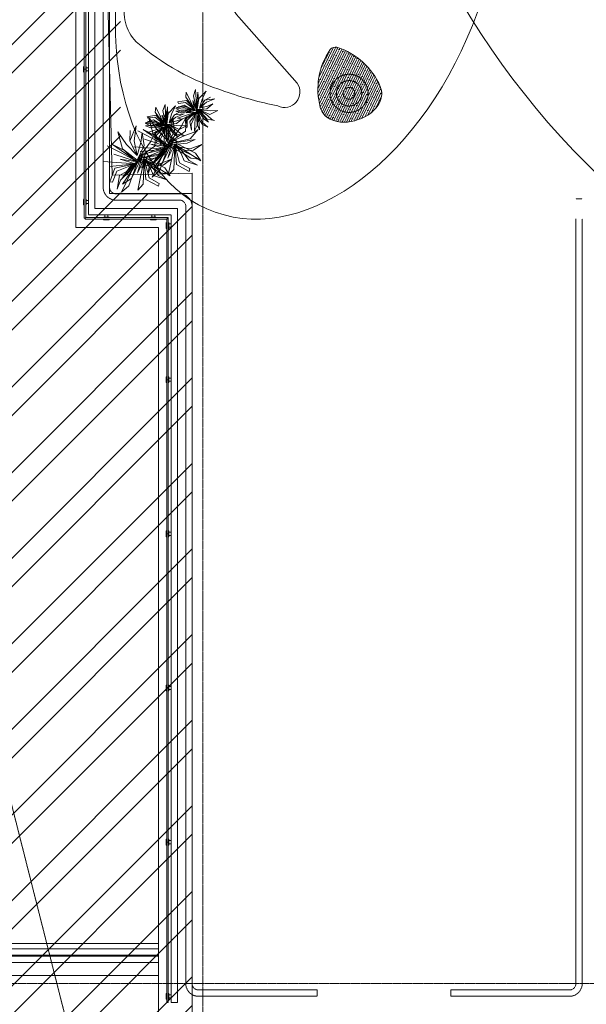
# Model space of a CAD drawing. Header units: inches. Extents: x -647532 to 3008597, y -136987 to 2557681.
# Tile 74 of 153: x 53163 to 57624, y 24399 to 32147. Entities that reach past the tile are written whole.
import ezdxf
from ezdxf import colors
from ezdxf.entities.mleader import LeaderData, LeaderLine
from ezdxf.enums import TextEntityAlignment as Align
from ezdxf.math import Vec2, Vec3

# ---------------------------------------------------------------- set-up
doc = ezdxf.new("R2010")
doc.units = ezdxf.units.IN
doc.header["$MEASUREMENT"] = 0
for name, pattern in [('a_base _85_a_base _85_WEST PTB LVL 2 - FACADE$0$DASHED', [0.75, 0.5, -0.25]), ('BIAL-IT1I-KGD-001-IN-DWG-141 LEVEL 2 - OVERALL FIRE EXIT PLAN$0$AD01D000F11$0$HIDDEN', [0.375, 0.25, -0.125]), ('CENTER', [2, 1.25, -0.25, 0.25, -0.25]), ('DASHED', [0.75, 0.5, -0.25]), ('DASHED2', [0.375, 0.25, -0.125])]:
    doc.linetypes.add(name, pattern=pattern)
for name, color, linetype, lineweight in [('ANNO-GRID', 8, 'DASHED2', 5), ('ELE', 8, 'Continuous', 5), ('FIX FURNITURE', 8, 'Continuous', 5), ('FURN', 8, 'Continuous', 5), ('FURN-HATCH', 8, 'Continuous', 5), ('HAT', 8, 'Continuous', 5), ('SLAB', 8, 'Continuous', 5), ('YD-EXTERNAL 4', 8, 'Continuous', 5), ('YD-PLANTS', 8, 'Continuous', 5)]:
    doc.layers.add(name, color=color, linetype=linetype, lineweight=lineweight)
doc.layers.add('ARCH', color=8, linetype='Continuous')
doc.layers.add('By Kitchen Equipment', color=251, linetype='Continuous')
doc.styles.add('ARIAL', font='arial.ttf')
doc.styles.add('Raar', font='arial.ttf', dxfattribs={"width": 0.8})
doc.styles.get("Standard").update_dxf_attribs({"font": 'arial.ttf'})

# ---------------------------------------------------------------- blocks, each defined once
blk = doc.blocks.new('d')
at = {"color": 0, "lineweight": 0}
for p, q in [((-44292.5, -9116.5, -311.1), (-44280.2, -9246.1, -311.1)), ((-44165.4, -9133.3, -311.1), (-44240.1, -9373.1, -311.1)), ((-44314.1, -9239.2, -311.1), (-44426.4, -9155.1, -311.1)), ((-44426.4, -9155.1, -311.1), (-44358.2, -9253.6, -311.1)), ((-44263.2, -9384.4, -311.1), (-44317.6, -9151.8, -311.1)), ((-44317.6, -9151.8, -311.1), (-44308.5, -9256.6, -311.1)), ((-44263.2, -9384.4, -311.1), (-44251.7, -9190.7, -311.1)), ((-44240.1, -9373.1, -311.1), (-44149.1, -9195, -311.1)), ((-44392.7, -9269.5, -311.1), (-44522.9, -9273.3, -311.1)), ((-44522.9, -9273.3, -311.1), (-44407.1, -9300.6, -311.1)), ((-44392.7, -9269.5, -311.1), (-44469.8, -9242.2, -311.1)), ((-44469.8, -9242.2, -311.1), (-44392.7, -9269.5, -311.1)), ((-44308.2, -9363.6, -311.1), (-44392.7, -9269.5, -311.1)), ((-44358.2, -9253.6, -311.1), (-44308.2, -9363.6, -311.1)), ((-44274.4, -9377.7, -311.1), (-44314.1, -9239.2, -311.1)), ((-44308.5, -9256.6, -311.1), (-44274, -9338.2, -311.1)), ((-44280.2, -9246.1, -311.1), (-44263.2, -9384.4, -311.1)), ((-44232.6, -9249.9, -311.1), (-44263.2, -9384.4, -311.1)), ((-44150.6, -9237.8, -311.1), (-44240.1, -9373.1, -311.1)), ((-44240.1, -9373.1, -311.1), (-44232.6, -9249.9, -311.1)), ((-44240.1, -9373.1, -311.1), (-44134, -9261.5, -311.1)), ((-44111.4, -9293.6, -311.1), (-44159.2, -9332.6, -311.1)), ((-44035.6, -9240, -311.1), (-44150.6, -9237.8, -311.1)), ((-44134, -9261.5, -311.1), (-44042.3, -9261.4, -311.1)), ((-44002.7, -9315, -311.1), (-44111.4, -9293.6, -311.1)), ((-44042.3, -9261.4, -311.1), (-44035.6, -9240, -311.1)), ((-44678, -9371.7, -311.1), (-44715, -9361.6, -311.1)), ((-44715, -9361.6, -311.1), (-44612.8, -9472.4, -311.1)), ((-44612.8, -9472.4, -311.1), (-44678, -9371.7, -311.1)), ((-44620.5, -9326.2, -311.1), (-44656.2, -9385.3, -311.1)), ((-44638.9, -9383.8, -311.1), (-44611.5, -9336.1, -311.1)), ((-44611.5, -9336.1, -311.1), (-44620.5, -9326.2, -311.1)), ((-44571.7, -9331.6, -311.1), (-44615.5, -9381.7, -311.1)), ((-44548, -9340, -311.1), (-44612.8, -9472.4, -311.1)), ((-44612.6, -9487.2, -311.1), (-44589.6, -9345.7, -311.1)), ((-44589.6, -9345.7, -311.1), (-44608.5, -9405.9, -311.1)), ((-44600.8, -9429.4, -311.1), (-44594.9, -9370.6, -311.1)), ((-44500.9, -9370.3, -311.1), (-44597.3, -9486.2, -311.1)), ((-44594.9, -9370.6, -311.1), (-44571.7, -9331.6, -311.1)), ((-44567.5, -9331.9, -311.1), (-44590.4, -9406.6, -311.1)), ((-44561.9, -9382.4, -311.1), (-44567.5, -9331.9, -311.1)), ((-44550.5, -9385.4, -311.1), (-44548, -9340, -311.1)), ((-44506, -9408.3, -311.1), (-44500.9, -9370.3, -311.1)), ((-44413.8, -9353.3, -311.1), (-44488.7, -9336.2, -311.1)), ((-44488.7, -9336.2, -311.1), (-44401.9, -9386, -311.1)), ((-44308.2, -9363.6, -311.1), (-44413.8, -9353.3, -311.1)), ((-44407.1, -9300.6, -311.1), (-44308.2, -9363.6, -311.1)), ((-44317.3, -9404.3, -311.1), (-44093.9, -9319.6, -311.1)), ((-44182.4, -9369.1, -311.1), (-44317.3, -9404.3, -311.1)), ((-44196.6, -9342.4, -311.1), (-44272.9, -9387.5, -311.1)), ((-44159.2, -9332.6, -311.1), (-44240.1, -9373.1, -311.1)), ((-44240.1, -9373.1, -311.1), (-44168.1, -9354.5, -311.1)), ((-43995.1, -9356.2, -311.1), (-44240.1, -9373.1, -311.1)), ((-44093.9, -9319.6, -311.1), (-44196.6, -9342.4, -311.1)), ((-44055.6, -9339.9, -311.1), (-44182.4, -9369.1, -311.1)), ((-44168.1, -9354.5, -311.1), (-44078.2, -9314.1, -311.1)), ((-44123.8, -9390.1, -311.1), (-44055.6, -9339.9, -311.1)), ((-44078.2, -9314.1, -311.1), (-44002.7, -9315, -311.1)), ((-44062.7, -9390.5, -311.1), (-43995.1, -9356.2, -311.1)), ((-44711, -9423.7, -311.1), (-44761.8, -9422.6, -311.1)), ((-44761.8, -9422.6, -311.1), (-44690.8, -9455.1, -311.1)), ((-44613.8, -9487.8, -311.1), (-44751, -9446.3, -311.1)), ((-44751, -9446.3, -311.1), (-44693.8, -9473, -311.1)), ((-44613.8, -9487.8, -311.1), (-44711, -9423.7, -311.1)), ((-44612.8, -9472.4, -311.1), (-44674.5, -9431.6, -311.1)), ((-44674.5, -9431.6, -311.1), (-44613.8, -9487.8, -311.1)), ((-44656.2, -9385.3, -311.1), (-44612.8, -9472.4, -311.1)), ((-44612.8, -9472.4, -311.1), (-44638.9, -9383.8, -311.1)), ((-44615.5, -9381.7, -311.1), (-44609.5, -9418.2, -311.1)), ((-44613.8, -9487.8, -311.1), (-44550.5, -9385.4, -311.1)), ((-44609.5, -9418.2, -311.1), (-44612.8, -9472.4, -311.1)), ((-44612.8, -9472.4, -311.1), (-44600.8, -9429.4, -311.1)), ((-44612.6, -9487.2, -311.1), (-44561.9, -9382.4, -311.1)), ((-44590.4, -9406.6, -311.1), (-44612.6, -9487.2, -311.1)), ((-44564.9, -9419.6, -311.1), (-44612.6, -9487.2, -311.1)), ((-44608.5, -9405.9, -311.1), (-44608, -9459.1, -311.1)), ((-44597.3, -9486.2, -311.1), (-44506, -9408.3, -311.1)), ((-44597.3, -9486.2, -311.1), (-44564.9, -9419.6, -311.1)), ((-44516.6, -9431.7, -311.1), (-44597.3, -9486.2, -311.1)), ((-44597.3, -9486.2, -311.1), (-44512.9, -9448.6, -311.1)), ((-44444.9, -9422.4, -311.1), (-44538.5, -9431.6, -311.1)), ((-44538.5, -9431.6, -311.1), (-44427.1, -9467.9, -311.1)), ((-44453.3, -9459.2, -311.1), (-44516.6, -9431.7, -311.1)), ((-44512.9, -9448.6, -311.1), (-44462, -9469.5, -311.1)), ((-44274.4, -9377.7, -311.1), (-44444.9, -9422.4, -311.1)), ((-44427.1, -9467.9, -311.1), (-44304.2, -9385.5, -311.1)), ((-44401.9, -9386, -311.1), (-44274.4, -9377.7, -311.1)), ((-44304.2, -9385.5, -311.1), (-44395.6, -9476, -311.1)), ((-44288.4, -9381.4, -311.1), (-44394.1, -9562.9, -311.1)), ((-44384.8, -9523.6, -311.1), (-44288.4, -9381.4, -311.1)), ((-44343.9, -9514.1, -311.1), (-44274.4, -9377.7, -311.1)), ((-44317.3, -9404.3, -311.1), (-44123.8, -9390.1, -311.1)), ((-44317.3, -9404.3, -311.1), (-44296.9, -9603.8, -311.1)), ((-44180, -9416.8, -311.1), (-44317.3, -9404.3, -311.1)), ((-44274.4, -9377.7, -311.1), (-44311, -9551.7, -311.1)), ((-44303.1, -9425.6, -311.1), (-44180, -9416.8, -311.1)), ((-44254.1, -9666.2, -311.1), (-44303.1, -9425.6, -311.1)), ((-44303.1, -9425.6, -311.1), (-44275.2, -9494.5, -311.1)), ((-44252.3, -9500.5, -311.1), (-44303.1, -9425.6, -311.1)), ((-44303.1, -9425.6, -311.1), (-44178.5, -9516.1, -311.1)), ((-44157.1, -9496.5, -311.1), (-44303.1, -9425.6, -311.1)), ((-44303.1, -9425.6, -311.1), (-44114.6, -9492.4, -311.1)), ((-44055.5, -9468.1, -311.1), (-44303.1, -9425.6, -311.1)), ((-44286.8, -9525.9, -311.1), (-44281.9, -9413.2, -311.1)), ((-44281.9, -9413.2, -311.1), (-44271.9, -9571.2, -311.1)), ((-44265, -9437.5, -311.1), (-44274.4, -9377.7, -311.1)), ((-44260.8, -9508.1, -311.1), (-44265, -9437.5, -311.1)), ((-44263.2, -9384.4, -311.1), (-44062.7, -9390.5, -311.1)), ((-44704.5, -9470.7, -311.1), (-44781.9, -9503.8, -311.1)), ((-44781.9, -9503.8, -311.1), (-44710.2, -9497.9, -311.1)), ((-44712.3, -9520.6, -311.1), (-44749.7, -9552.5, -311.1)), ((-44749.7, -9552.5, -311.1), (-44712.3, -9520.6, -311.1)), ((-44712.3, -9520.6, -311.1), (-44749.4, -9589.4, -311.1)), ((-44638.1, -9504.9, -311.1), (-44712.3, -9520.6, -311.1)), ((-44710.2, -9497.9, -311.1), (-44638.1, -9504.9, -311.1)), ((-44620.6, -9491.6, -311.1), (-44704.5, -9470.7, -311.1)), ((-44700.5, -9537.4, -311.1), (-44638.1, -9504.9, -311.1)), ((-44693.8, -9473, -311.1), (-44641.1, -9479.5, -311.1)), ((-44690.8, -9455.1, -311.1), (-44613.8, -9487.8, -311.1)), ((-44638.1, -9504.9, -311.1), (-44675.2, -9556.7, -311.1)), ((-44654.6, -9560.3, -311.1), (-44620.6, -9491.6, -311.1)), ((-44620.6, -9491.6, -311.1), (-44648.6, -9593.6, -311.1)), ((-44619.6, -9598, -311.1), (-44625.5, -9509.4, -311.1)), ((-44625.5, -9509.4, -311.1), (-44605.9, -9584, -311.1)), ((-44578, -9592.8, -311.1), (-44622.9, -9500, -311.1)), ((-44622.9, -9500, -311.1), (-44560.4, -9609.4, -311.1)), ((-44570.6, -9568.6, -311.1), (-44620.6, -9491.6, -311.1)), ((-44620.6, -9491.6, -311.1), (-44541.2, -9562.8, -311.1)), ((-44586.8, -9504.7, -311.1), (-44620.6, -9491.6, -311.1)), ((-44612.6, -9487.2, -311.1), (-44502.8, -9536.5, -311.1)), ((-44547.3, -9542.5, -311.1), (-44604.5, -9506.1, -311.1)), ((-44604.5, -9506.1, -311.1), (-44519.4, -9548.4, -311.1)), ((-44543.1, -9482.3, -311.1), (-44597.3, -9486.2, -311.1)), ((-44457.5, -9532.9, -311.1), (-44597.3, -9486.2, -311.1)), ((-44597.3, -9486.2, -311.1), (-44553.1, -9492.4, -311.1)), ((-44548.8, -9523.7, -311.1), (-44586.8, -9504.7, -311.1)), ((-44553.1, -9492.4, -311.1), (-44493.9, -9490.5, -311.1)), ((-44505.5, -9538.5, -311.1), (-44548.8, -9523.7, -311.1)), ((-44507.7, -9471.6, -311.1), (-44543.1, -9482.3, -311.1)), ((-44452.3, -9508.3, -311.1), (-44507.7, -9471.6, -311.1)), ((-44493.9, -9490.5, -311.1), (-44452.3, -9508.3, -311.1)), ((-44477.6, -9554.8, -311.1), (-44384.8, -9523.6, -311.1)), ((-44462, -9469.5, -311.1), (-44453.3, -9459.2, -311.1)), ((-44395.6, -9476, -311.1), (-44445.1, -9535.3, -311.1)), ((-44394.1, -9562.9, -311.1), (-44343.9, -9514.1, -311.1)), ((-44311.5, -9582.3, -311.1), (-44286.8, -9525.9, -311.1)), ((-44275.2, -9494.5, -311.1), (-44223.2, -9578.3, -311.1)), ((-44246.1, -9583.1, -311.1), (-44260.8, -9508.1, -311.1)), ((-44207.3, -9542.7, -311.1), (-44252.3, -9500.5, -311.1)), ((-44178.5, -9516.1, -311.1), (-44166.3, -9607, -311.1)), ((-44144.2, -9610.8, -311.1), (-44157.1, -9496.5, -311.1)), ((-44114.6, -9492.4, -311.1), (-44055.5, -9468.1, -311.1)), ((-44749.4, -9589.4, -311.1), (-44700.5, -9537.4, -311.1)), ((-44675.2, -9556.7, -311.1), (-44706.5, -9590.5, -311.1)), ((-44706.5, -9590.5, -311.1), (-44654.6, -9560.3, -311.1)), ((-44648.6, -9593.6, -311.1), (-44671.9, -9645, -311.1)), ((-44671.9, -9645, -311.1), (-44619.6, -9598, -311.1)), ((-44605.9, -9584, -311.1), (-44590, -9627.6, -311.1)), ((-44589.6, -9650.3, -311.1), (-44578, -9592.8, -311.1)), ((-44560.4, -9609.4, -311.1), (-44570.6, -9568.6, -311.1)), ((-44525.5, -9572.3, -311.1), (-44547.3, -9542.5, -311.1)), ((-44541.2, -9562.8, -311.1), (-44522.9, -9620.4, -311.1)), ((-44522.9, -9620.4, -311.1), (-44525.5, -9572.3, -311.1)), ((-44519.4, -9548.4, -311.1), (-44477.2, -9566.4, -311.1)), ((-44477.2, -9566.4, -311.1), (-44505.5, -9538.5, -311.1)), ((-44502.8, -9536.5, -311.1), (-44457.5, -9532.9, -311.1)), ((-44445.1, -9535.3, -311.1), (-44477.6, -9554.8, -311.1)), ((-44311, -9551.7, -311.1), (-44378.8, -9626.2, -311.1)), ((-44378.8, -9626.2, -311.1), (-44311.5, -9582.3, -311.1)), ((-44296.9, -9603.8, -311.1), (-44254.1, -9666.2, -311.1)), ((-44271.9, -9571.2, -311.1), (-44262.8, -9647, -311.1)), ((-44262.8, -9647, -311.1), (-44246.1, -9583.1, -311.1)), ((-44223.2, -9578.3, -311.1), (-44214.2, -9653.3, -311.1)), ((-44214.2, -9653.3, -311.1), (-44207.3, -9542.7, -311.1)), ((-44166.3, -9607, -311.1), (-44144.2, -9610.8, -311.1)), ((-44590, -9627.6, -311.1), (-44589.6, -9650.3, -311.1))]:
    blk.add_line(p, q, dxfattribs=at)
blk = doc.blocks.new('_TagSlot')
at = {"color": 0, "linetype": 'ByBlock', "lineweight": -2, "transparency": 16777216}
for p, q in [((-4, 4), (4, 4)), ((-4, -4), (4, -4))]:
    blk.add_line(p, q, dxfattribs=at)
for centre, start, end in [((-4, 0), 90, 270), ((4, 0), 270, 90)]:
    blk.add_arc(centre, 4, start, end, dxfattribs=at)
at = {"layer": 'FURN', "color": 0, "transparency": 16777216, "style": 'ARIAL'}
blk.add_attdef('M-01', text='', height=2.5, dxfattribs=at).set_placement((0, -1.5), align=Align.CENTER)
blk = doc.blocks.new('_DotSmall')
at = {"color": 0, "linetype": 'ByBlock', "const_width": 0.5}
blk.add_lwpolyline([(-0.0625, 0, 1), (0.0625, 0, 1)], format="xyb", close=True, dxfattribs=at)
blk = doc.blocks.new('A$C34D01525')
at = {"layer": 'HAT'}
h = blk.add_hatch(dxfattribs=at)
h.set_pattern_fill('ANSI35', color=252, scale=5)
h.set_pattern_definition([(45, (-169434.873, -306465.912), (-22.4506403, 22.4506403), []), (45, (-169412.423, -306465.912), (-22.4506403, 22.4506403), [39.6875, -7.9375, 0, -7.9375])])
edge = h.paths.add_edge_path()
edge.add_arc((150.6, -46), 547.2, 36.31412, 86.09257)
edge.add_arc((179.6, 350.2), 150, 86.8094, 134.57316)
edge.add_arc((275.1, 269), 275.1, 136.87222, 183.95497)
edge.add_arc((275.1, 231), 275.1, 176.04503, 223.12778)
edge.add_arc((179.6, 149.8), 150, 225.42684, 273.1906)
edge.add_arc((150.7, 547.8), 549, 273.89125, 323.55859)
edge.add_arc((550.7, 249.3), 50, 326.45125, 395.10813)
at = {"layer": 'ELE', "linetype": 'DASHED', "ltscale": 10}
for radius in [150, 100, 46.1]:
    blk.add_circle((218.4, 250), radius, dxfattribs=at)
at = {"layer": 'ELE'}
for centre, radius, start, end in [((179.6, 350.2), 150, 86.8094, 134.57316), ((150.6, -46), 547.2, 36.31412, 86.09257), ((275.1, 269), 275.1, 136.87222, 183.95497), ((275.1, 231), 275.1, 176.04503, 223.12778), ((550.7, 249.3), 50, 326.45125, 35.10813), ((150.7, 547.8), 549, 273.89125, 323.55859), ((179.6, 149.8), 150, 225.42684, 273.1906)]:
    blk.add_arc(centre, radius, start, end, dxfattribs=at)
blk = doc.blocks.new('ARCH')
at = {"layer": 'HAT'}
h = blk.add_hatch(dxfattribs=at)
h.set_pattern_fill('ANSI32', color=256, scale=50)
h.set_pattern_definition([(45, (76894.55, 12639.06), (-336.7596, 336.7596), []), (45, (77119.05, 12639.06), (-336.7596, 336.7596), [])])
h.paths.add_polyline_path([(54520.606, 30779.057), (54520.606, 20892.366), (50121.851, 20892.366), (50121.851, 36450.363), (53690.606, 36450.363), (53690.606, 35062.363), (53955.606, 35062.363), (53955.606, 30779.057)])
at = {"layer": 'ANNO-GRID', "linetype": 'CENTER', "ltscale": 2}
for points in [[(54605.606, 100744.751), (54605.606, 16993.064)], [(44334.09, 24562.363), (61496.404, 24562.363)]]:
    blk.add_lwpolyline(points, dxfattribs=at)
at = {"layer": 'ELE'}
for p, q in [((53870.606, 30779.057), (53870.606, 35062.363)), ((54520.606, 30779.057), (53870.606, 30779.057))]:
    blk.add_line(p, q, dxfattribs=at)
blk.add_lwpolyline([(54520.606, 20892.366), (50036.85, 20892.366), (50036.85, 36450.363), (53755.606, 36450.363), (53892.246, 30924.451), (54520.606, 30940.236)], close=True, dxfattribs=at)
at = {"layer": 'FURN'}
blk.add_lwpolyline([(54894.721, 33688.781), (54751.285, 32567.437, 0.2009905), (54908.37, 32144.487), (55347.723, 31647.348, -0.77109285), (55195.465, 31468.471, -0.03495035), (54777.396, 31582.953, -0.0996555), (54079.79, 31973.613, -0.27049329), (53998.197, 32298.146, -0.06838721), (54616.601, 33582.812, -0.08579059), (54803.884, 33760.975, -0.69101949)], format="xyb", close=True, dxfattribs=at)
blk.add_ellipse((55435.564, 32682.762), major_axis=(732.985, 2050.613), ratio=0.64873419, dxfattribs=at)
at = {"layer": 'SLAB'}
blk.add_arc((62149.088, 35534.277), 6395.916, 184.231335, 226.3283661, dxfattribs=at)
at = {"layer": 'YD-EXTERNAL 4', "linetype": 'a_base _85_a_base _85_WEST PTB LVL 2 - FACADE$0$DASHED'}
for p, q in [((50445.61, 36450.363), (54385.606, 20892.366)), ((53605.606, 30512.363), (53605.606, 35062.366)), ((53670.606, 30586.363), (53670.606, 35062.363)), ((53682.606, 30589.363), (53682.606, 35062.363)), ((53670.606, 31759.539), (53673.605, 31756.539)), ((53670.606, 31759.539), (53673.605, 31756.539)), ((53670.606, 31753.54), (53673.605, 31756.539)), ((53670.606, 31753.54), (53673.605, 31756.539)), ((53673.605, 31756.539), (53682.606, 31756.539)), ((57541.155, 30736.362), (57591.155, 30736.362)), ((57541.155, 30736.36), (57591.155, 30736.36)), ((53679.606, 30586.363), (53670.606, 30586.363)), ((53682.606, 30589.363), (53679.606, 30586.363)), ((53682.606, 30589.363), (53679.606, 30586.363)), ((53679.606, 30586.363), (53679.606, 30577.363)), ((54320.606, 30577.363), (53679.606, 30577.363)), ((54332.606, 30589.363), (53682.606, 30589.363)), ((54320.606, 30577.363), (54323.605, 30580.362)), ((54320.606, 30577.363), (54323.605, 30580.362)), ((54323.605, 30580.362), (54323.605, 30589.363)), ((54323.605, 30580.362), (54332.606, 30580.362)), ((54255.606, 30512.363), (53605.606, 30512.363))]:
    blk.add_line(p, q, dxfattribs=at)
at = {"layer": 'YD-EXTERNAL 4', "linetype": 'Continuous'}
for p, q in [((54320.606, 30577.363), (54320.606, 24412.366)), ((54332.606, 30589.363), (54332.606, 24412.366)), ((54255.606, 24262.366), (54255.606, 30512.363)), ((54320.606, 29317.452), (54323.605, 29314.453)), ((54320.606, 29317.452), (54323.605, 29314.453)), ((54320.606, 29311.453), (54323.605, 29314.453)), ((54320.606, 29311.453), (54323.605, 29314.453)), ((54323.605, 29314.453), (54332.606, 29314.453)), ((54320.606, 28104.393), (54323.605, 28101.394)), ((54320.606, 28104.393), (54323.605, 28101.394)), ((54320.606, 28098.394), (54323.605, 28101.394)), ((54320.606, 28098.394), (54323.605, 28101.394)), ((54323.605, 28101.394), (54332.606, 28101.394)), ((54320.606, 26891.334), (54323.605, 26888.335)), ((54320.606, 26891.334), (54323.605, 26888.335)), ((54320.606, 26885.335), (54323.605, 26888.335)), ((54320.606, 26885.335), (54323.605, 26888.335)), ((54323.605, 26888.335), (54332.606, 26888.335)), ((54320.606, 25678.275), (54323.605, 25675.276)), ((54320.606, 25678.275), (54323.605, 25675.276)), ((54320.606, 25672.276), (54323.605, 25675.276)), ((54320.606, 25672.276), (54323.605, 25675.276)), ((54323.605, 25675.276), (54332.606, 25675.276)), ((54255.606, 24877.215), (50445.606, 24877.215)), ((54255.606, 24837.215), (50445.606, 24837.215)), ((54255.606, 24787.215), (50445.606, 24787.215)), ((54255.606, 24777.215), (50445.606, 24777.215)), ((54255.606, 24727.215), (50445.606, 24727.215)), ((54255.606, 24627.215), (50445.606, 24627.215)), ((55505.627, 24462.366), (55505.627, 24512.366)), ((56556.133, 24462.366), (56556.133, 24512.366)), ((54332.606, 24412.366), (54320.606, 24412.366)), ((54405.606, 24412.366), (54355.606, 24412.366))]:
    blk.add_line(p, q, dxfattribs=at)
at = {"layer": 'YD-EXTERNAL 4', "linetype": 'a_base _85_a_base _85_WEST PTB LVL 2 - FACADE$0$DASHED', "flags": 128}
for points in [[(55505.627, 24462.366), (54570.606, 24462.366, -0.41421356), (54470.606, 24562.366), (54470.606, 30677.363, 0.41421356), (54420.606, 30727.363), (53920.606, 30727.363, -0.41421356), (53820.606, 30827.363), (53820.606, 34862.366, -0.41421356), (53920.606, 34962.366), (55655.606, 34962.366, 0.41421356), (55705.606, 35012.366), (55705.606, 36412.366)], [(55755.606, 36412.366), (55755.606, 35012.366, -0.41421356), (55655.606, 34912.366), (53920.606, 34912.366, 0.41421356), (53870.606, 34862.366), (53870.606, 30827.363, 0.41421356), (53920.606, 30777.363), (54420.606, 30777.363, -0.41421356), (54520.606, 30677.363), (54520.606, 24562.366, 0.41421356), (54570.606, 24512.366), (55505.627, 24512.366)], [(56556.133, 24462.366), (57491.155, 24462.366, 0.41421356), (57591.155, 24562.366), (57591.155, 30580.362)], [(56556.133, 24512.366), (57491.155, 24512.366, 0.41421356), (57541.155, 24562.366), (57541.155, 30580.362)]]:
    blk.add_lwpolyline(points, format="xyb", dxfattribs=at)
for points in [[(53705.606, 35062.363), (53705.606, 30612.363), (54355.606, 30612.363), (54355.606, 24412.366)], [(54405.606, 24412.366), (54405.606, 30662.363), (53755.606, 30662.363), (53755.606, 35062.363)], [(53670.606, 31779.039), (53665.606, 31779.039), (53665.606, 31734.039), (53670.606, 31734.039)], [(53682.606, 31734.039), (53687.606, 31734.039), (53687.606, 31779.039), (53682.606, 31779.039)], [(53687.606, 31769.039), (53705.606, 31769.039)], [(53705.606, 31744.039), (53687.606, 31744.039)], [(53670.606, 30689.714), (53665.606, 30689.714), (53665.606, 30734.714), (53670.606, 30734.714)], [(53682.606, 30734.714), (53687.606, 30734.714), (53687.606, 30689.714), (53682.606, 30689.714)], [(53705.606, 30724.714), (53687.606, 30724.714)], [(53687.606, 30699.714), (53705.606, 30699.714)], [(53832.957, 30594.363), (53832.957, 30612.363)], [(53857.957, 30612.363), (53857.957, 30594.363)], [(54203.254, 30612.363), (54203.254, 30594.363)], [(54228.254, 30594.363), (54228.254, 30612.363)], [(53867.957, 30589.363), (53867.957, 30594.363), (53822.957, 30594.363), (53822.957, 30589.363)], [(53822.957, 30577.363), (53822.957, 30572.363), (53867.957, 30572.363), (53867.957, 30577.363)], [(54193.254, 30589.363), (54193.254, 30594.363), (54238.254, 30594.363), (54238.254, 30589.363)], [(54238.254, 30577.363), (54238.254, 30572.363), (54193.254, 30572.363), (54193.254, 30577.363)], [(54337.606, 30540.012), (54355.606, 30540.012)], [(54355.606, 30515.012), (54337.606, 30515.012)]]:
    blk.add_lwpolyline(points, dxfattribs=at)
for points in [[(54315.606, 30505.012), (54320.606, 30505.012), (54320.606, 30550.012), (54315.606, 30550.012)], [(54332.606, 30505.012), (54337.606, 30505.012), (54337.606, 30550.012), (54332.606, 30550.012)]]:
    blk.add_lwpolyline(points, close=True, dxfattribs=at)
at = {"layer": 'YD-EXTERNAL 4', "linetype": 'Continuous', "flags": 128}
for points in [[(54320.606, 29336.953), (54315.606, 29336.953), (54315.606, 29291.953), (54320.606, 29291.953)], [(54332.606, 29291.953), (54337.606, 29291.953), (54337.606, 29336.953), (54332.606, 29336.953)], [(54337.606, 29326.953), (54355.606, 29326.953), (54355.606, 29301.953), (54337.606, 29301.953)], [(54320.606, 28123.894), (54315.606, 28123.894), (54315.606, 28078.894), (54320.606, 28078.894)], [(54332.606, 28078.894), (54337.606, 28078.894), (54337.606, 28123.894), (54332.606, 28123.894)], [(54337.606, 28113.894), (54355.606, 28113.894), (54355.606, 28088.894), (54337.606, 28088.894)], [(54320.606, 26910.835), (54315.606, 26910.835), (54315.606, 26865.835), (54320.606, 26865.835)], [(54332.606, 26865.835), (54337.606, 26865.835), (54337.606, 26910.835), (54332.606, 26910.835)], [(54337.606, 26900.835), (54355.606, 26900.835), (54355.606, 26875.835), (54337.606, 26875.835)], [(54320.606, 25697.776), (54315.606, 25697.776), (54315.606, 25652.776), (54320.606, 25652.776)], [(54332.606, 25652.776), (54337.606, 25652.776), (54337.606, 25697.776), (54332.606, 25697.776)], [(54337.606, 25687.776), (54355.606, 25687.776), (54355.606, 25662.776), (54337.606, 25662.776)], [(54320.606, 24439.717), (54315.606, 24439.717), (54315.606, 24484.717), (54320.606, 24484.717)], [(54332.606, 24484.717), (54337.606, 24484.717), (54337.606, 24439.717), (54332.606, 24439.717)], [(54337.606, 24449.717), (54355.606, 24449.717), (54355.606, 24474.717), (54337.606, 24474.717)]]:
    blk.add_lwpolyline(points, dxfattribs=at)
at = {"layer": 'FIX FURNITURE', "color": 2, "xscale": -1, "rotation": 289.0724096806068}
blk.add_blockref('A$C34D01525', (55590.963, 31279.561), dxfattribs=at)
at = {"layer": 'YD-PLANTS', "linetype": 'BIAL-IT1I-KGD-001-IN-DWG-141 LEVEL 2 - OVERALL FIRE EXIT PLAN$0$AD01D000F11$0$HIDDEN', "ltscale": 500, "xscale": -1, "rotation": 68.57039850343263}
for p in [(29423.184, -6627.974, 311.124), (29182.315, -6744.852, 311.124)]:
    blk.add_blockref('d', p, dxfattribs=at)
at = {"layer": 'By Kitchen Equipment', "char_height": 60, "attachment_point": 1, "rotation": 270, "style": 'Raar'}
for s, insert, width in [('\\pi311.54414;RO PLANT-250LPH ', (56374.501, 45322.838), 1212.41433), ('\\pi234.91474;SPACE FOR PUMP', (55566.25, 45206.351), 1063.77217)]:
    blk.add_mtext(s, dxfattribs=dict(at, insert=insert, width=width))
at = {"layer": 'FURN-HATCH', "linetype": 'Continuous'}
ml = blk.add_multileader_block('Standard', dxfattribs=at)
ml.set_content('_TagSlot', color=256, scale=-11.71875)
ml.set_attribute('M-01', 'VNR1', width=0)
ml.set_leader_properties(color=256, linetype='ByLayer', lineweight=-1)
ml.set_arrow_properties(name='DOTSMALL')
ml.build(insert=Vec2(0, 0))
ml.multileader.update_dxf_attribs({"dogleg_length": 115.809, "arrow_head_size": 28.235})
ctx = ml.context
ctx.base_point, ctx.char_height, ctx.arrow_head_size, ctx.landing_gap_size, ctx.plane_origin = Vec3(101476.346, 52296.962), 200, 28.235, 4, Vec3(100757.024, 52076.672)
notes = []
notes.append((ctx, [(0, (0, 0, 0), (0, 0), (1, 0), 1, [])]))
ctx.block.insert, ctx.block.rotation, ctx.block.scale = Vec3(101570.096, 52296.962), 3.14159265, Vec3(-11.71875, 11.71875, 11.71875)
ml = blk.add_multileader_block('Standard', dxfattribs=at)
ml.set_content('_TagSlot', color=256, scale=-11.71875)
ml.set_attribute('M-01', 'VNR1', width=0)
ml.set_leader_properties(color=256, linetype='ByLayer', lineweight=-1)
ml.set_arrow_properties(name='DOTSMALL')
ml.build(insert=Vec2(0, 0))
ml.multileader.update_dxf_attribs({"dogleg_length": 115.809, "arrow_head_size": 28.235})
ctx = ml.context
ctx.base_point, ctx.char_height, ctx.arrow_head_size, ctx.landing_gap_size, ctx.plane_origin = Vec3(97954.669, 52254.917), 200, 28.235, 4, Vec3(97235.347, 52034.627)
notes.append((ctx, [(0, (0, 0, 0), (0, 0), (1, 0), 1, [])]))
ctx.block.insert, ctx.block.rotation, ctx.block.scale = Vec3(98048.419, 52254.917), 3.14159265, Vec3(-11.71875, 11.71875, 11.71875)
ml = blk.add_multileader_block('Standard', dxfattribs=at)
ml.set_content('_TagSlot', color=256, scale=-11.71875)
ml.set_attribute('M-01', 'VNR1', width=0)
ml.set_leader_properties(color=256, linetype='ByLayer', lineweight=-1)
ml.set_arrow_properties(name='DOTSMALL')
ml.build(insert=Vec2(0, 0))
ml.multileader.update_dxf_attribs({"dogleg_length": 115.809, "arrow_head_size": 28.235})
ctx = ml.context
ctx.base_point, ctx.char_height, ctx.arrow_head_size, ctx.landing_gap_size, ctx.plane_origin = Vec3(99751.234, 51693.272), 200, 28.235, 4, Vec3(99031.911, 51472.982)
notes.append((ctx, [(0, (0, 0, 0), (0, 0), (1, 0), 1, [])]))
ctx.block.insert, ctx.block.rotation, ctx.block.scale = Vec3(99844.984, 51693.272), 3.14159265, Vec3(-11.71875, 11.71875, 11.71875)
for ctx, leaders in notes:
    for number, flags, end, landing, length, lines in leaders:
        leader = LeaderData()
        leader.index, (leader.has_last_leader_line, leader.has_dogleg_vector, leader.attachment_direction) = number, flags
        leader.last_leader_point, leader.dogleg_vector, leader.dogleg_length = Vec3(end), Vec3(landing), length
        for number, points, colour, breaks in lines:
            line = LeaderLine()
            line.index, line.vertices, line.color, line.breaks = number, Vec3.list(points), colors.encode_raw_color(colour), breaks
            leader.lines.append(line)
        ctx.leaders.append(leader)

msp = doc.modelspace()

# ---------------------------------------------------------------- block references
at = {"layer": 'ARCH'}
msp.add_blockref('ARCH', (0, 0), dxfattribs=at)

doc.saveas('drawing.dxf')
